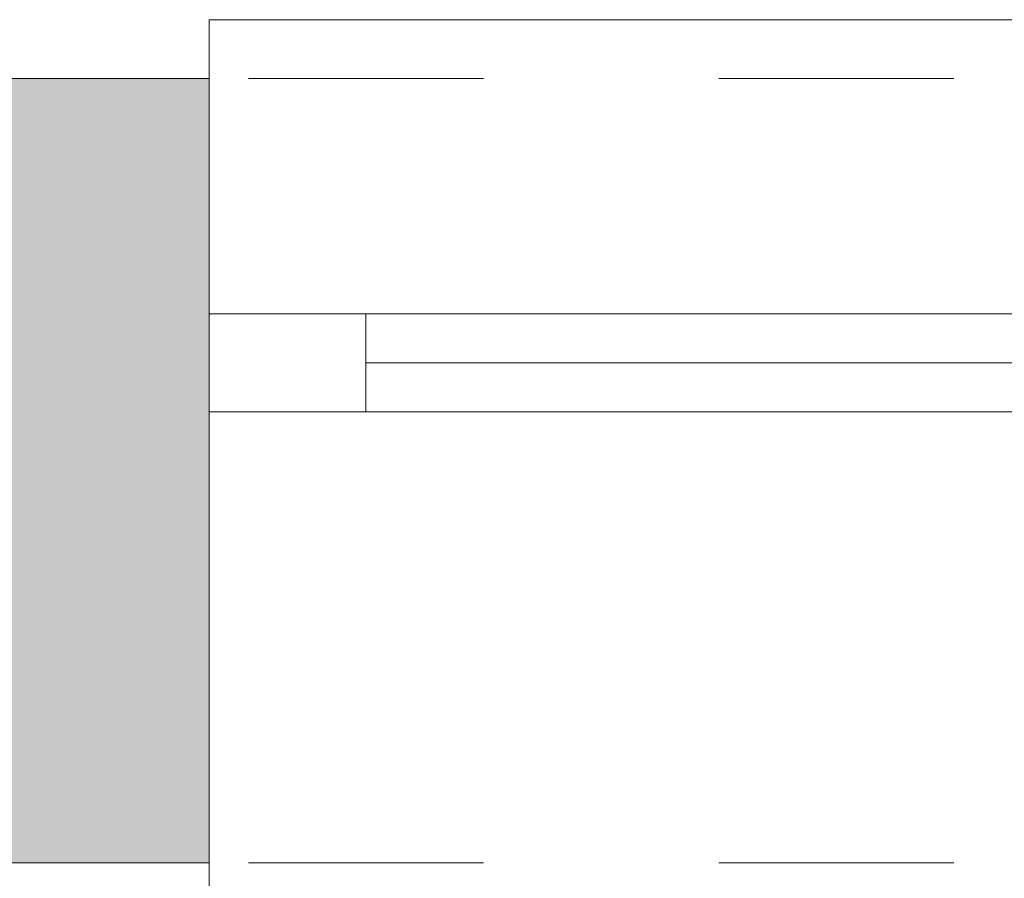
# Model space of a CAD drawing. Header units: millimetres. Extents: x 922208 to 1069538, y -182208 to -99877.
# Tile 111 of 256: x 982990 to 983492, y -160783 to -160345. Entities that reach past the tile are written whole.
import ezdxf

# ---------------------------------------------------------------- set-up
doc = ezdxf.new("R2010")
doc.units = ezdxf.units.MM
doc.header["$MEASUREMENT"] = 0
doc.linetypes.add('HIDDEN', pattern=[20, 10, -10])
doc.linetypes.add('Przerywana', pattern=[240, 120, -120])
for name, color, linetype, lineweight in [('IS_POWRÓT', 5, 'HIDDEN', 30), ('Nowe_220-A Ściany_Nr_pióra__19', 255, 'Continuous', 0), ('Nowe_220-A Ściany_Nr_pióra__23', 7, 'Continuous', 15), ('Nowe_220-A Ściany_Nr_pióra__27', 7, 'Continuous', 25), ('Nowe_220-A Ściany_Nr_pióra__3', 7, 'Continuous', 13), ('Nowe_220-A Ściany_Nr_pióra__7', 7, 'Continuous', 13)]:
    doc.layers.add(name, color=color, linetype=linetype, lineweight=lineweight)
doc.styles.add('STYL_AUTOMATYCZNY_1', font='arial.ttf')

# ---------------------------------------------------------------- blocks, each defined once
blk = doc.blocks.new('parter01')
at = {"layer": 'Nowe_220-A Ściany_Nr_pióra__19', "linetype": 'Continuous', "lineweight": 0}
blk.add_hatch(color=255, dxfattribs=at).paths.add_polyline_path([(982686.5507, -100690.02075), (982686.5507, -101090.02068), (983086.55064, -101090.02068), (983086.55064, -100690.02075)])
at = {"layer": 'Nowe_220-A Ściany_Nr_pióra__23', "color": 7, "linetype": 'Continuous', "lineweight": 0}
for p, q in [((983086.55073, -100810.02068), (983166.55073, -100810.02068)), ((983166.55073, -100810.02068), (983166.55073, -100860.02068)), ((983166.55073, -100860.02068), (983086.55073, -100860.02068))]:
    blk.add_line(p, q, dxfattribs=at)
at = {"layer": 'Nowe_220-A Ściany_Nr_pióra__27', "color": 7, "linetype": 'Continuous', "lineweight": 0}
for p, q in [((983086.55073, -100690.02068), (983086.55073, -100810.02068)), ((983086.55073, -100690.02068), (983086.55073, -100810.02068)), ((983086.55073, -100810.02068), (983086.55073, -100860.02068)), ((983086.55073, -100810.02068), (983086.55073, -100860.02068)), ((983086.55073, -100810.02068), (983086.55073, -100860.02068)), ((983086.55073, -100860.02068), (983086.55073, -101090.02068)), ((983086.55073, -100860.02068), (983086.55073, -101090.02068))]:
    blk.add_line(p, q, dxfattribs=at)
for points in [[(983086.55073, -100690.02068), (982686.55073, -100690.02068)], [(982686.55073, -101090.02068), (983086.55073, -101090.02068)]]:
    blk.add_lwpolyline(points, dxfattribs=at)
at = {"layer": 'Nowe_220-A Ściany_Nr_pióra__3', "color": 7, "linetype": 'Continuous', "lineweight": 0}
for p, q in [((984186.55073, -100660.02068), (983086.55073, -100660.02068)), ((983086.55073, -100660.02068), (983086.55073, -100690.02068)), ((983166.55073, -100810.02068), (984106.55073, -100810.02068)), ((984106.55073, -100835.02068), (983166.55073, -100835.02068)), ((984106.55073, -100860.02068), (983166.55073, -100860.02068)), ((983086.55073, -101120.02068), (983086.55073, -101090.02068))]:
    blk.add_line(p, q, dxfattribs=at)
at = {"layer": 'Nowe_220-A Ściany_Nr_pióra__3', "color": 7, "linetype": 'Przerywana', "lineweight": 0}
for p, q in [((984186.55073, -100690.02068), (983086.55073, -100690.02068)), ((984186.55073, -101090.02068), (983086.55073, -101090.02068))]:
    blk.add_line(p, q, dxfattribs=at)
at = {"layer": 'Nowe_220-A Ściany_Nr_pióra__7', "color": 7, "linetype": 'Continuous', "lineweight": 0, "insert": (983422.05573, -101324.08834), "char_height": 125, "attachment_point": 7, "style": 'STYL_AUTOMATYCZNY_1'}
blk.add_mtext('\\A1;{\\pql;\\pt0;\\fArial|b0|i0|c238|p0;\\W1.000000;hp 85\\fArial|b0|i0|c238|p0;\\W1.000000;\\A1{\\H.66x;\\S^  ;}\\fArial|b0|i0|c238|p0;\\W1.000000;\\fArial|b0|i0|c238|p0;\\W1.000000;}', dxfattribs=at)

msp = doc.modelspace()

# ---------------------------------------------------------------- block references
at = {"layer": 'IS_POWRÓT', "color": 27, "linetype": 'ByBlock', "lineweight": 30}
msp.add_blockref('parter01', (0, -59685.16), dxfattribs=at)

doc.saveas('drawing.dxf')
